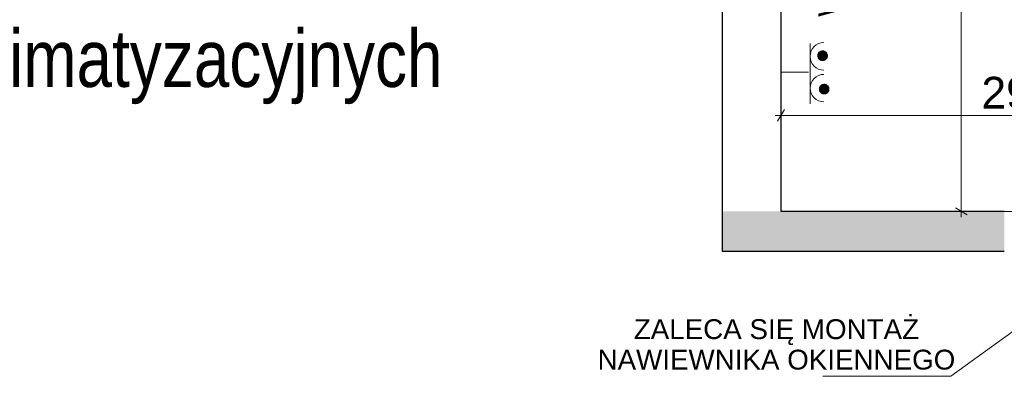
# Model space of a CAD drawing. Header units: centimetres. Extents: x -25572 to 23555, y -2435 to 15405.
# Tile 69 of 134: x 7686 to 8306, y 4294 to 4519. Entities that reach past the tile are written whole.
import ezdxf

# ---------------------------------------------------------------- set-up
doc = ezdxf.new("R2010")
doc.units = ezdxf.units.CM
doc.header["$MEASUREMENT"] = 0
for name, color, linetype, lineweight in [('820-G Rysunki Obrazki_Nr_pióra__1', 7, 'Continuous', 13), ('820-G Rysunki Obrazki_Nr_pióra__4', 7, 'Continuous', 13), ('820-G Rysunki Obrazki_Nr_pióra__7', 7, 'Continuous', 13), ('Nowe_210-A Pomieszczenia_Nr_pióra__41', 7, 'Continuous', 15), ('Nowe_220-A Ściany_Nr_pióra__19', 255, 'Continuous', 0), ('Nowe_220-A Ściany_Nr_pióra__20', 1, 'Continuous', 13), ('Nowe_220-A Ściany_Nr_pióra__27', 7, 'Continuous', 25), ('Nowe_220-A Ściany_Nr_pióra__60', 230, 'Continuous', 13), ('Nowe_220-A Ściany_Nr_pióra__7', 7, 'Continuous', 13), ('Nowe_299-A Wymiary Opisy_Nr_pióra__161', 7, 'Continuous', 5), ('Nowe_299-A Wymiary Opisy_Nr_pióra__41', 7, 'Continuous', 15)]:
    doc.layers.add(name, color=color, linetype=linetype, lineweight=lineweight)
doc.layers.add('Nowe_299-A Wymiary Opisy', color=7, linetype='Continuous')
doc.styles.add('STYL_AUTOMATYCZNY_11', font='arial.ttf')
doc.styles.add('STYL_AUTOMATYCZNY_4', font='arial.ttf', dxfattribs={"width": 0.8})
doc.styles.add('STYL_AUTOMATYCZNY_6', font='arial.ttf')
doc.dimstyles.new('STYL_AUTOMATYCZNY__1', dxfattribs={"dimtxt": 20, "dimasz": 5.7, "dimexe": 0.18, "dimexo": 0.0625, "dimgap": 0, "dimtad": 1, "dimtih": 1, "dimtoh": 1, "dimdec": 0, "dimzin": 0, "dimdsep": 46, "dimtxsty": 'STYL_AUTOMATYCZNY_11', "dimblk": 'ARROWHEAD_2', "dimblk1": 'ARROWHEAD_2', "dimblk2": 'ARROWHEAD_2', "dimcen": 0.09, "dimse1": 1, "dimse2": 1, "dimclrd": 7, "dimclre": 7, "dimclrt": 7, "dimadec": 1, "dimazin": 0, "dimtfac": 1, "dimtdec": 4, "dimtmove": 0, "dimatfit": 3, "dimfxl": 0, "dimtolj": 1, "dimtzin": 0, "dimarcsym": 0})
doc.dimstyles.new('STYL_AUTOMATYCZNY__2', dxfattribs={"dimtxt": 20, "dimasz": 5.7, "dimexe": 0.18, "dimexo": 0.0625, "dimgap": 0, "dimtad": 1, "dimdec": 0, "dimzin": 0, "dimdsep": 46, "dimtxsty": 'STYL_AUTOMATYCZNY_11', "dimblk": 'ARROWHEAD_2', "dimblk1": 'ARROWHEAD_2', "dimblk2": 'ARROWHEAD_2', "dimcen": 0.09, "dimse1": 1, "dimse2": 1, "dimclrd": 7, "dimclre": 7, "dimclrt": 7, "dimadec": 1, "dimazin": 0, "dimtfac": 1, "dimtdec": 4, "dimtmove": 0, "dimatfit": 3, "dimfxl": 0, "dimtolj": 1, "dimtzin": 0, "dimarcsym": 0})

# ---------------------------------------------------------------- blocks, each defined once
blk = doc.blocks.new('*D52')
at = {"layer": 'Nowe_299-A Wymiary Opisy_Nr_pióra__161', "color": 7, "linetype": 'Continuous', "lineweight": 5}
for p, q in [((8167.54, 4462.36), (8163.21, 4454.86)), ((8165.38, 4452.99), (8165.38, 4464.24)), ((8465.54, 4462.36), (8461.21, 4454.86)), ((8463.38, 4452.99), (8463.38, 4464.24)), ((8161.71, 4458.61), (8165.38, 4458.61)), ((8165.38, 4458.61), (8463.38, 4458.61))]:
    blk.add_line(p, q, dxfattribs=at)
at = {"layer": 'Nowe_299-A Wymiary Opisy_Nr_pióra__41', "color": 7, "lineweight": 15, "insert": (8291.49, 4462.61), "char_height": 20, "attachment_point": 7, "style": 'STYL_AUTOMATYCZNY_11'}
blk.add_mtext('\\A1;{\\pql;\\fArial|b0|i0|c238|p0;\\W1.000000;298}', dxfattribs=at)
blk = doc.blocks.new('ARROWHEAD_2')
at = {"color": 0, "linetype": 'Continuous', "lineweight": 0}
for p, q in [((0, 0), (-1, 0)), ((-0.38, -0.66), (0.38, 0.66))]:
    blk.add_line(p, q, dxfattribs=at)
blk = doc.blocks.new('*D55')
at = {"layer": 'Nowe_299-A Wymiary Opisy_Nr_pióra__161', "color": 7, "linetype": 'Continuous', "lineweight": 5}
for p, q in [((8284.46, 4851.14), (8273.21, 4851.14)), ((8282.58, 4848.97), (8275.08, 4853.3)), ((8278.83, 4851.14), (8278.83, 4854.81)), ((8278.83, 4398.14), (8278.83, 4851.14)), ((8275.08, 4400.3), (8282.58, 4395.97)), ((8284.46, 4398.14), (8273.21, 4398.14)), ((8278.83, 4394.47), (8278.83, 4398.14))]:
    blk.add_line(p, q, dxfattribs=at)
at = {"layer": 'Nowe_299-A Wymiary Opisy_Nr_pióra__41', "color": 7, "lineweight": 15, "insert": (8274.83, 4601.76), "char_height": 20, "attachment_point": 7, "rotation": 90, "style": 'STYL_AUTOMATYCZNY_11'}
blk.add_mtext('\\A1;{\\pql;\\fArial|b0|i0|c238|p0;\\W1.000000;453}', dxfattribs=at)
blk = doc.blocks.new('*D61')
at = {"layer": 'Nowe_299-A Wymiary Opisy_Nr_pióra__161', "color": 7, "linetype": 'Continuous', "lineweight": 5}
for p, q in [((8360.41, 4526.14), (8349.16, 4526.14)), ((8351.03, 4528.3), (8358.53, 4523.97)), ((8354.78, 4398.14), (8354.78, 4526.14)), ((8351.03, 4400.3), (8358.53, 4395.97)), ((8360.41, 4398.14), (8349.16, 4398.14)), ((8354.78, 4394.47), (8354.78, 4398.14))]:
    blk.add_line(p, q, dxfattribs=at)
at = {"layer": 'Nowe_299-A Wymiary Opisy_Nr_pióra__41', "color": 7, "lineweight": 15, "insert": (8350.78, 4439.26), "char_height": 20, "attachment_point": 7, "rotation": 90, "style": 'STYL_AUTOMATYCZNY_11'}
blk.add_mtext('\\A1;{\\pql;\\fArial|b0|i0|c238|p0;\\W1.000000;128}', dxfattribs=at)

msp = doc.modelspace()

# ---------------------------------------------------------------- hatches: boundary and pattern name
at = {"layer": '820-G Rysunki Obrazki_Nr_pióra__1', "linetype": 'Continuous', "lineweight": 13}
for points in [[(8188.89, 4494.65), (8188.89, 4497.68), (8188.77, 4497.45)], [(8189.04, 4494.43), (8189.04, 4497.91), (8188.89, 4497.68)], [(8188.89, 4494.65), (8189.04, 4494.43), (8188.89, 4497.68)], [(8189.2, 4494.22), (8189.2, 4498.12), (8189.04, 4497.91)], [(8189.04, 4494.43), (8189.2, 4494.22), (8189.04, 4497.91)], [(8189.38, 4494.03), (8189.38, 4498.31), (8189.2, 4498.12)], [(8189.2, 4494.22), (8189.38, 4494.03), (8189.2, 4498.12)], [(8189.57, 4493.85), (8189.57, 4498.49), (8189.38, 4498.31)], [(8189.38, 4494.03), (8189.57, 4493.85), (8189.38, 4498.31)], [(8189.78, 4493.69), (8189.78, 4498.65), (8189.57, 4498.49)], [(8189.57, 4493.85), (8189.78, 4493.69), (8189.57, 4498.49)], [(8190, 4493.55), (8190, 4498.79), (8189.78, 4498.65)], [(8189.78, 4493.69), (8190, 4493.55), (8189.78, 4498.65)], [(8190.24, 4493.42), (8190.24, 4498.92), (8190, 4498.79)], [(8190, 4493.55), (8190.24, 4493.42), (8190, 4498.79)], [(8190.48, 4493.32), (8190.48, 4499.02), (8190.24, 4498.92)], [(8190.24, 4493.42), (8190.48, 4493.32), (8190.24, 4498.92)], [(8190.73, 4493.24), (8190.73, 4499.1), (8190.48, 4499.02)], [(8190.48, 4493.32), (8190.73, 4493.24), (8190.48, 4499.02)], [(8190.99, 4493.19), (8190.99, 4499.15), (8190.73, 4499.1)], [(8190.73, 4493.24), (8190.99, 4493.19), (8190.73, 4499.1)], [(8191.25, 4493.15), (8191.25, 4499.19), (8190.99, 4499.15)], [(8190.99, 4493.19), (8191.25, 4493.15), (8190.99, 4499.15)], [(8191.52, 4493.14), (8191.52, 4499.2), (8191.25, 4499.19)], [(8191.25, 4493.15), (8191.52, 4493.14), (8191.25, 4499.19)], [(8191.52, 4493.14), (8191.78, 4493.15), (8191.52, 4499.2)], [(8191.78, 4493.15), (8191.78, 4499.19), (8191.52, 4499.2)], [(8191.78, 4493.15), (8192.04, 4493.19), (8191.78, 4499.19)], [(8192.04, 4493.19), (8192.04, 4499.15), (8191.78, 4499.19)], [(8192.04, 4493.19), (8192.3, 4493.24), (8192.04, 4499.15)], [(8192.3, 4493.24), (8192.3, 4499.1), (8192.04, 4499.15)], [(8192.3, 4493.24), (8192.55, 4493.32), (8192.3, 4499.1)], [(8192.55, 4493.32), (8192.55, 4499.02), (8192.3, 4499.1)], [(8192.55, 4493.32), (8192.8, 4493.42), (8192.55, 4499.02)], [(8192.8, 4493.42), (8192.8, 4498.92), (8192.55, 4499.02)], [(8192.8, 4493.42), (8193.03, 4493.55), (8192.8, 4498.92)], [(8193.03, 4493.55), (8193.03, 4498.79), (8192.8, 4498.92)], [(8193.03, 4493.55), (8193.26, 4493.69), (8193.03, 4498.79)], [(8193.26, 4493.69), (8193.26, 4498.65), (8193.03, 4498.79)], [(8193.26, 4493.69), (8193.47, 4493.85), (8193.26, 4498.65)], [(8193.47, 4493.85), (8193.47, 4498.49), (8193.26, 4498.65)], [(8193.47, 4493.85), (8193.66, 4494.03), (8193.47, 4498.49)], [(8193.66, 4494.03), (8193.66, 4498.31), (8193.47, 4498.49)], [(8193.66, 4494.03), (8193.84, 4494.22), (8193.66, 4498.31)], [(8193.84, 4494.22), (8193.84, 4498.12), (8193.66, 4498.31)], [(8193.84, 4494.22), (8194, 4494.43), (8193.84, 4498.12)], [(8194, 4494.43), (8194, 4497.91), (8193.84, 4498.12)], [(8194, 4494.43), (8194.14, 4494.65), (8194, 4497.91)], [(8194.14, 4494.65), (8194.14, 4497.68), (8194, 4497.91)], [(8194.14, 4494.65), (8194.26, 4494.89), (8194.14, 4497.68)], [(8194.26, 4494.89), (8194.26, 4497.45), (8194.14, 4497.68)], [(8188.53, 4495.64), (8188.53, 4496.7), (8188.5, 4496.43)], [(8188.5, 4495.91), (8188.53, 4495.64), (8188.5, 4496.43)], [(8188.59, 4495.39), (8188.59, 4496.95), (8188.53, 4496.7)], [(8188.53, 4495.64), (8188.59, 4495.39), (8188.53, 4496.7)], [(8188.67, 4495.13), (8188.67, 4497.21), (8188.59, 4496.95)], [(8188.59, 4495.39), (8188.67, 4495.13), (8188.59, 4496.95)], [(8188.77, 4494.89), (8188.77, 4497.45), (8188.67, 4497.21)], [(8188.67, 4495.13), (8188.77, 4494.89), (8188.67, 4497.21)], [(8188.77, 4494.89), (8188.89, 4494.65), (8188.77, 4497.45)], [(8194.26, 4494.89), (8194.37, 4495.13), (8194.26, 4497.45)], [(8194.37, 4495.13), (8194.37, 4497.21), (8194.26, 4497.45)], [(8194.37, 4495.13), (8194.45, 4495.39), (8194.37, 4497.21)], [(8194.45, 4495.39), (8194.45, 4496.95), (8194.37, 4497.21)], [(8194.45, 4495.39), (8194.5, 4495.64), (8194.45, 4496.95)], [(8194.5, 4495.64), (8194.5, 4496.7), (8194.45, 4496.95)], [(8194.5, 4495.64), (8194.54, 4495.91), (8194.5, 4496.7)], [(8194.54, 4495.91), (8194.54, 4496.43), (8194.5, 4496.7)], [(8189.53, 4474.64), (8189.53, 4475.7), (8189.5, 4475.43)], [(8189.5, 4474.91), (8189.53, 4474.64), (8189.5, 4475.43)], [(8189.59, 4474.39), (8189.59, 4475.95), (8189.53, 4475.7)], [(8189.53, 4474.64), (8189.59, 4474.39), (8189.53, 4475.7)], [(8189.67, 4474.13), (8189.67, 4476.21), (8189.59, 4475.95)], [(8189.59, 4474.39), (8189.67, 4474.13), (8189.59, 4475.95)], [(8189.77, 4473.89), (8189.77, 4476.45), (8189.67, 4476.21)], [(8189.67, 4474.13), (8189.77, 4473.89), (8189.67, 4476.21)], [(8189.89, 4473.65), (8189.89, 4476.68), (8189.77, 4476.45)], [(8189.77, 4473.89), (8189.89, 4473.65), (8189.77, 4476.45)], [(8190.04, 4473.43), (8190.04, 4476.91), (8189.89, 4476.68)], [(8189.89, 4473.65), (8190.04, 4473.43), (8189.89, 4476.68)], [(8190.2, 4473.22), (8190.2, 4477.12), (8190.04, 4476.91)], [(8190.04, 4473.43), (8190.2, 4473.22), (8190.04, 4476.91)], [(8190.38, 4473.03), (8190.38, 4477.31), (8190.2, 4477.12)], [(8190.2, 4473.22), (8190.38, 4473.03), (8190.2, 4477.12)], [(8190.57, 4472.85), (8190.57, 4477.49), (8190.38, 4477.31)], [(8190.38, 4473.03), (8190.57, 4472.85), (8190.38, 4477.31)], [(8190.78, 4472.69), (8190.78, 4477.65), (8190.57, 4477.49)], [(8190.57, 4472.85), (8190.78, 4472.69), (8190.57, 4477.49)], [(8191, 4472.55), (8191, 4477.79), (8190.78, 4477.65)], [(8190.78, 4472.69), (8191, 4472.55), (8190.78, 4477.65)], [(8191.24, 4472.42), (8191.24, 4477.92), (8191, 4477.79)], [(8191, 4472.55), (8191.24, 4472.42), (8191, 4477.79)], [(8191.48, 4472.32), (8191.48, 4478.02), (8191.24, 4477.92)], [(8191.24, 4472.42), (8191.48, 4472.32), (8191.24, 4477.92)], [(8191.73, 4472.24), (8191.73, 4478.1), (8191.48, 4478.02)], [(8191.48, 4472.32), (8191.73, 4472.24), (8191.48, 4478.02)], [(8191.99, 4472.19), (8191.99, 4478.15), (8191.73, 4478.1)], [(8191.73, 4472.24), (8191.99, 4472.19), (8191.73, 4478.1)], [(8192.25, 4472.15), (8192.25, 4478.19), (8191.99, 4478.15)], [(8191.99, 4472.19), (8192.25, 4472.15), (8191.99, 4478.15)], [(8192.52, 4472.14), (8192.52, 4478.2), (8192.25, 4478.19)], [(8192.25, 4472.15), (8192.52, 4472.14), (8192.25, 4478.19)], [(8192.52, 4472.14), (8192.78, 4472.15), (8192.52, 4478.2)], [(8192.78, 4472.15), (8192.78, 4478.19), (8192.52, 4478.2)], [(8192.78, 4472.15), (8193.04, 4472.19), (8192.78, 4478.19)], [(8193.04, 4472.19), (8193.04, 4478.15), (8192.78, 4478.19)], [(8193.04, 4472.19), (8193.3, 4472.24), (8193.04, 4478.15)], [(8193.3, 4472.24), (8193.3, 4478.1), (8193.04, 4478.15)], [(8193.3, 4472.24), (8193.55, 4472.32), (8193.3, 4478.1)], [(8193.55, 4472.32), (8193.55, 4478.02), (8193.3, 4478.1)], [(8193.55, 4472.32), (8193.8, 4472.42), (8193.55, 4478.02)], [(8193.8, 4472.42), (8193.8, 4477.92), (8193.55, 4478.02)], [(8193.8, 4472.42), (8194.03, 4472.55), (8193.8, 4477.92)], [(8194.03, 4472.55), (8194.03, 4477.79), (8193.8, 4477.92)], [(8194.03, 4472.55), (8194.26, 4472.69), (8194.03, 4477.79)], [(8194.26, 4472.69), (8194.26, 4477.65), (8194.03, 4477.79)], [(8194.26, 4472.69), (8194.47, 4472.85), (8194.26, 4477.65)], [(8194.47, 4472.85), (8194.47, 4477.49), (8194.26, 4477.65)], [(8194.47, 4472.85), (8194.66, 4473.03), (8194.47, 4477.49)], [(8194.66, 4473.03), (8194.66, 4477.31), (8194.47, 4477.49)], [(8194.66, 4473.03), (8194.84, 4473.22), (8194.66, 4477.31)], [(8194.84, 4473.22), (8194.84, 4477.12), (8194.66, 4477.31)], [(8194.84, 4473.22), (8195, 4473.43), (8194.84, 4477.12)], [(8195, 4473.43), (8195, 4476.91), (8194.84, 4477.12)], [(8195, 4473.43), (8195.14, 4473.65), (8195, 4476.91)], [(8195.14, 4473.65), (8195.14, 4476.68), (8195, 4476.91)], [(8195.14, 4473.65), (8195.26, 4473.89), (8195.14, 4476.68)], [(8195.26, 4473.89), (8195.26, 4476.45), (8195.14, 4476.68)], [(8195.26, 4473.89), (8195.37, 4474.13), (8195.26, 4476.45)], [(8195.37, 4474.13), (8195.37, 4476.21), (8195.26, 4476.45)], [(8195.37, 4474.13), (8195.45, 4474.39), (8195.37, 4476.21)], [(8195.45, 4474.39), (8195.45, 4475.95), (8195.37, 4476.21)], [(8195.45, 4474.39), (8195.5, 4474.64), (8195.45, 4475.95)], [(8195.5, 4474.64), (8195.5, 4475.7), (8195.45, 4475.95)], [(8195.5, 4474.64), (8195.54, 4474.91), (8195.5, 4475.7)], [(8195.54, 4474.91), (8195.54, 4475.43), (8195.5, 4475.7)]]:
    msp.add_hatch(color=7, dxfattribs=at).paths.add_polyline_path(points)
at = {"layer": 'Nowe_220-A Ściany_Nr_pióra__19', "linetype": 'Continuous', "lineweight": 0}
for points in [[(8165.38, 4398.14), (8128.38, 4373.14), (8165.38, 4373.14)], [(8165.38, 4398.14), (8128.38, 4398.14), (8128.38, 4373.14)], [(8165.38, 4398.14), (8165.38, 4373.14), (8305.88, 4373.14), (8305.88, 4398.14)]]:
    msp.add_hatch(color=255, dxfattribs=at).paths.add_polyline_path(points)

# ---------------------------------------------------------------- linework, layer by layer
at = {"layer": '820-G Rysunki Obrazki_Nr_pióra__4', "color": 7, "linetype": 'Continuous', "lineweight": 13}
for p, q in [((8183.68, 4503.88), (8183.68, 4465.88)), ((8188.89, 4497.68), (8188.77, 4497.45)), ((8189.04, 4497.91), (8188.89, 4497.68)), ((8188.89, 4494.65), (8188.89, 4497.68)), ((8189.04, 4494.43), (8188.89, 4497.68)), ((8188.89, 4497.68), (8188.89, 4494.65)), ((8188.89, 4497.68), (8189.04, 4494.43)), ((8189.2, 4498.12), (8189.04, 4497.91)), ((8189.04, 4494.43), (8189.04, 4497.91)), ((8189.2, 4494.22), (8189.04, 4497.91)), ((8189.04, 4497.91), (8189.04, 4494.43)), ((8189.04, 4497.91), (8189.2, 4494.22)), ((8189.38, 4498.31), (8189.2, 4498.12)), ((8189.2, 4494.22), (8189.2, 4498.12)), ((8189.38, 4494.03), (8189.2, 4498.12)), ((8189.2, 4498.12), (8189.2, 4494.22)), ((8189.2, 4498.12), (8189.38, 4494.03)), ((8189.57, 4498.49), (8189.38, 4498.31)), ((8189.38, 4494.03), (8189.38, 4498.31)), ((8189.57, 4493.85), (8189.38, 4498.31)), ((8189.38, 4498.31), (8189.38, 4494.03)), ((8189.38, 4498.31), (8189.57, 4493.85)), ((8189.78, 4498.65), (8189.57, 4498.49)), ((8189.57, 4493.85), (8189.57, 4498.49)), ((8189.78, 4493.69), (8189.57, 4498.49)), ((8189.57, 4498.49), (8189.57, 4493.85)), ((8189.57, 4498.49), (8189.78, 4493.69)), ((8190, 4498.79), (8189.78, 4498.65)), ((8189.78, 4493.69), (8189.78, 4498.65)), ((8190, 4493.55), (8189.78, 4498.65)), ((8189.78, 4498.65), (8189.78, 4493.69)), ((8189.78, 4498.65), (8190, 4493.55)), ((8190.24, 4498.92), (8190, 4498.79)), ((8190, 4493.55), (8190, 4498.79)), ((8190.24, 4493.42), (8190, 4498.79)), ((8190, 4498.79), (8190, 4493.55)), ((8190, 4498.79), (8190.24, 4493.42)), ((8190.24, 4493.42), (8190.24, 4498.92)), ((8190.48, 4493.32), (8190.24, 4498.92)), ((8190.24, 4498.92), (8190.24, 4493.42)), ((8190.24, 4498.92), (8190.48, 4493.32)), ((8190.48, 4493.32), (8190.48, 4499.02)), ((8190.73, 4493.24), (8190.48, 4499.02)), ((8190.48, 4499.02), (8190.48, 4493.32)), ((8190.48, 4499.02), (8190.73, 4493.24)), ((8190.73, 4493.24), (8190.73, 4499.1)), ((8190.99, 4493.19), (8190.73, 4499.1)), ((8190.73, 4499.1), (8190.73, 4493.24)), ((8190.73, 4499.1), (8190.99, 4493.19)), ((8190.99, 4493.19), (8190.99, 4499.15)), ((8191.25, 4493.15), (8190.99, 4499.15)), ((8190.99, 4499.15), (8190.99, 4493.19)), ((8190.99, 4499.15), (8191.25, 4493.15)), ((8191.25, 4493.15), (8191.25, 4499.19)), ((8191.52, 4493.14), (8191.25, 4499.19)), ((8191.25, 4499.19), (8191.25, 4493.15)), ((8191.25, 4499.19), (8191.52, 4493.14)), ((8191.52, 4493.14), (8191.52, 4499.2)), ((8191.78, 4493.15), (8191.52, 4499.2)), ((8191.52, 4499.2), (8191.52, 4493.14)), ((8191.52, 4499.2), (8191.78, 4493.15)), ((8191.78, 4493.15), (8191.78, 4499.19)), ((8192.04, 4493.19), (8191.78, 4499.19)), ((8191.78, 4499.19), (8191.78, 4493.15)), ((8191.78, 4499.19), (8192.04, 4493.19)), ((8192.04, 4493.19), (8192.04, 4499.15)), ((8192.3, 4493.24), (8192.04, 4499.15)), ((8192.04, 4499.15), (8192.04, 4493.19)), ((8192.04, 4499.15), (8192.3, 4493.24)), ((8192.3, 4493.24), (8192.3, 4499.1)), ((8192.55, 4493.32), (8192.3, 4499.1)), ((8192.3, 4499.1), (8192.3, 4493.24)), ((8192.3, 4499.1), (8192.55, 4493.32)), ((8192.55, 4493.32), (8192.55, 4499.02)), ((8192.8, 4493.42), (8192.55, 4499.02)), ((8192.55, 4499.02), (8192.55, 4493.32)), ((8192.55, 4499.02), (8192.8, 4493.42)), ((8192.8, 4493.42), (8192.8, 4498.92)), ((8193.03, 4493.55), (8192.8, 4498.92)), ((8192.8, 4498.92), (8192.8, 4493.42)), ((8193.03, 4498.79), (8192.8, 4498.92)), ((8192.8, 4498.92), (8193.03, 4493.55)), ((8193.03, 4493.55), (8193.03, 4498.79)), ((8193.26, 4493.69), (8193.03, 4498.79)), ((8193.03, 4498.79), (8193.03, 4493.55)), ((8193.26, 4498.65), (8193.03, 4498.79)), ((8193.03, 4498.79), (8193.26, 4493.69)), ((8193.26, 4493.69), (8193.26, 4498.65)), ((8193.47, 4493.85), (8193.26, 4498.65)), ((8193.26, 4498.65), (8193.26, 4493.69)), ((8193.47, 4498.49), (8193.26, 4498.65)), ((8193.26, 4498.65), (8193.47, 4493.85)), ((8193.47, 4493.85), (8193.47, 4498.49)), ((8193.66, 4494.03), (8193.47, 4498.49)), ((8193.47, 4498.49), (8193.47, 4493.85)), ((8193.66, 4498.31), (8193.47, 4498.49)), ((8193.47, 4498.49), (8193.66, 4494.03)), ((8193.66, 4494.03), (8193.66, 4498.31)), ((8193.84, 4494.22), (8193.66, 4498.31)), ((8193.66, 4498.31), (8193.66, 4494.03)), ((8193.84, 4498.12), (8193.66, 4498.31)), ((8193.66, 4498.31), (8193.84, 4494.22)), ((8193.84, 4494.22), (8193.84, 4498.12)), ((8194, 4494.43), (8193.84, 4498.12)), ((8193.84, 4498.12), (8193.84, 4494.22)), ((8194, 4497.91), (8193.84, 4498.12)), ((8193.84, 4498.12), (8194, 4494.43)), ((8194, 4494.43), (8194, 4497.91)), ((8194.14, 4494.65), (8194, 4497.91)), ((8194, 4497.91), (8194, 4494.43)), ((8194.14, 4497.68), (8194, 4497.91)), ((8194, 4497.91), (8194.14, 4494.65)), ((8194.14, 4494.65), (8194.14, 4497.68)), ((8194.26, 4494.89), (8194.14, 4497.68)), ((8194.14, 4497.68), (8194.14, 4494.65)), ((8194.26, 4497.45), (8194.14, 4497.68)), ((8194.14, 4497.68), (8194.26, 4494.89)), ((8188.5, 4496.43), (8188.49, 4496.17)), ((8188.49, 4496.17), (8188.5, 4495.91)), ((8188.53, 4496.7), (8188.5, 4496.43)), ((8188.5, 4495.91), (8188.5, 4496.43)), ((8188.53, 4495.64), (8188.5, 4496.43)), ((8188.5, 4496.43), (8188.5, 4495.91)), ((8188.5, 4496.43), (8188.53, 4495.64)), ((8188.5, 4495.91), (8188.53, 4495.64)), ((8188.59, 4496.95), (8188.53, 4496.7)), ((8188.53, 4495.64), (8188.53, 4496.7)), ((8188.59, 4495.39), (8188.53, 4496.7)), ((8188.53, 4496.7), (8188.53, 4495.64)), ((8188.53, 4496.7), (8188.59, 4495.39)), ((8188.53, 4495.64), (8188.59, 4495.39)), ((8188.67, 4497.21), (8188.59, 4496.95)), ((8188.59, 4495.39), (8188.59, 4496.95)), ((8188.67, 4495.13), (8188.59, 4496.95)), ((8188.59, 4496.95), (8188.59, 4495.39)), ((8188.59, 4496.95), (8188.67, 4495.13)), ((8188.59, 4495.39), (8188.67, 4495.13)), ((8188.77, 4497.45), (8188.67, 4497.21)), ((8188.67, 4495.13), (8188.67, 4497.21)), ((8188.77, 4494.89), (8188.67, 4497.21)), ((8188.67, 4497.21), (8188.67, 4495.13)), ((8188.67, 4497.21), (8188.77, 4494.89)), ((8188.67, 4495.13), (8188.77, 4494.89)), ((8188.77, 4494.89), (8188.77, 4497.45)), ((8188.89, 4494.65), (8188.77, 4497.45)), ((8188.77, 4497.45), (8188.77, 4494.89)), ((8188.77, 4497.45), (8188.89, 4494.65)), ((8188.77, 4494.89), (8188.89, 4494.65)), ((8188.89, 4494.65), (8189.04, 4494.43)), ((8189.04, 4494.43), (8189.2, 4494.22)), ((8189.2, 4494.22), (8189.38, 4494.03)), ((8189.38, 4494.03), (8189.57, 4493.85)), ((8189.57, 4493.85), (8189.78, 4493.69)), ((8189.78, 4493.69), (8190, 4493.55)), ((8190, 4493.55), (8190.24, 4493.42)), ((8190.24, 4493.42), (8190.48, 4493.32)), ((8190.48, 4493.32), (8190.73, 4493.24)), ((8190.73, 4493.24), (8190.99, 4493.19)), ((8190.99, 4493.19), (8191.25, 4493.15)), ((8191.25, 4493.15), (8191.52, 4493.14)), ((8191.52, 4493.14), (8191.78, 4493.15)), ((8191.78, 4493.15), (8192.04, 4493.19)), ((8192.04, 4493.19), (8192.3, 4493.24)), ((8192.3, 4493.24), (8192.55, 4493.32)), ((8192.55, 4493.32), (8192.8, 4493.42)), ((8192.8, 4493.42), (8193.03, 4493.55)), ((8193.03, 4493.55), (8193.26, 4493.69)), ((8193.26, 4493.69), (8193.47, 4493.85)), ((8193.47, 4493.85), (8193.66, 4494.03)), ((8193.66, 4494.03), (8193.84, 4494.22)), ((8193.84, 4494.22), (8194, 4494.43)), ((8194, 4494.43), (8194.14, 4494.65)), ((8194.14, 4494.65), (8194.26, 4494.89)), ((8194.26, 4494.89), (8194.26, 4497.45)), ((8194.37, 4495.13), (8194.26, 4497.45)), ((8194.26, 4497.45), (8194.26, 4494.89)), ((8194.37, 4497.21), (8194.26, 4497.45)), ((8194.26, 4497.45), (8194.37, 4495.13)), ((8194.26, 4494.89), (8194.37, 4495.13)), ((8194.37, 4495.13), (8194.37, 4497.21)), ((8194.45, 4495.39), (8194.37, 4497.21)), ((8194.37, 4497.21), (8194.37, 4495.13)), ((8194.45, 4496.95), (8194.37, 4497.21)), ((8194.37, 4497.21), (8194.45, 4495.39)), ((8194.37, 4495.13), (8194.45, 4495.39)), ((8194.45, 4495.39), (8194.45, 4496.95)), ((8194.5, 4495.64), (8194.45, 4496.95)), ((8194.45, 4496.95), (8194.45, 4495.39)), ((8194.5, 4496.7), (8194.45, 4496.95)), ((8194.45, 4496.95), (8194.5, 4495.64)), ((8194.45, 4495.39), (8194.5, 4495.64)), ((8194.5, 4495.64), (8194.5, 4496.7)), ((8194.54, 4495.91), (8194.5, 4496.7)), ((8194.5, 4496.7), (8194.5, 4495.64)), ((8194.54, 4496.43), (8194.5, 4496.7)), ((8194.5, 4496.7), (8194.54, 4495.91)), ((8194.5, 4495.64), (8194.54, 4495.91)), ((8194.54, 4495.91), (8194.54, 4496.43)), ((8194.55, 4496.17), (8194.54, 4496.43)), ((8194.54, 4496.43), (8194.54, 4495.91)), ((8194.54, 4495.91), (8194.55, 4496.17)), ((8182.69, 4485.79), (8165.38, 4485.79)), ((8189.5, 4475.43), (8189.49, 4475.17)), ((8189.49, 4475.17), (8189.5, 4474.91)), ((8189.53, 4475.7), (8189.5, 4475.43)), ((8189.5, 4474.91), (8189.5, 4475.43)), ((8189.53, 4474.64), (8189.5, 4475.43)), ((8189.5, 4475.43), (8189.5, 4474.91)), ((8189.5, 4475.43), (8189.53, 4474.64)), ((8189.5, 4474.91), (8189.53, 4474.64)), ((8189.59, 4475.95), (8189.53, 4475.7)), ((8189.53, 4474.64), (8189.53, 4475.7)), ((8189.59, 4474.39), (8189.53, 4475.7)), ((8189.53, 4475.7), (8189.53, 4474.64)), ((8189.53, 4475.7), (8189.59, 4474.39)), ((8189.53, 4474.64), (8189.59, 4474.39)), ((8189.67, 4476.21), (8189.59, 4475.95)), ((8189.59, 4474.39), (8189.59, 4475.95)), ((8189.67, 4474.13), (8189.59, 4475.95)), ((8189.59, 4475.95), (8189.59, 4474.39)), ((8189.59, 4475.95), (8189.67, 4474.13)), ((8189.59, 4474.39), (8189.67, 4474.13)), ((8189.77, 4476.45), (8189.67, 4476.21)), ((8189.67, 4474.13), (8189.67, 4476.21)), ((8189.77, 4473.89), (8189.67, 4476.21)), ((8189.67, 4476.21), (8189.67, 4474.13)), ((8189.67, 4476.21), (8189.77, 4473.89)), ((8189.67, 4474.13), (8189.77, 4473.89)), ((8189.89, 4476.68), (8189.77, 4476.45)), ((8189.77, 4473.89), (8189.77, 4476.45)), ((8189.89, 4473.65), (8189.77, 4476.45)), ((8189.77, 4476.45), (8189.77, 4473.89)), ((8189.77, 4476.45), (8189.89, 4473.65)), ((8189.77, 4473.89), (8189.89, 4473.65)), ((8190.04, 4476.91), (8189.89, 4476.68)), ((8189.89, 4473.65), (8189.89, 4476.68)), ((8190.04, 4473.43), (8189.89, 4476.68)), ((8189.89, 4476.68), (8189.89, 4473.65)), ((8189.89, 4476.68), (8190.04, 4473.43)), ((8189.89, 4473.65), (8190.04, 4473.43)), ((8190.2, 4477.12), (8190.04, 4476.91)), ((8190.04, 4473.43), (8190.04, 4476.91)), ((8190.2, 4473.22), (8190.04, 4476.91)), ((8190.04, 4476.91), (8190.04, 4473.43)), ((8190.04, 4476.91), (8190.2, 4473.22)), ((8190.04, 4473.43), (8190.2, 4473.22)), ((8190.38, 4477.31), (8190.2, 4477.12)), ((8190.2, 4473.22), (8190.2, 4477.12)), ((8190.38, 4473.03), (8190.2, 4477.12)), ((8190.2, 4477.12), (8190.2, 4473.22)), ((8190.2, 4477.12), (8190.38, 4473.03)), ((8190.2, 4473.22), (8190.38, 4473.03)), ((8190.57, 4477.49), (8190.38, 4477.31)), ((8190.38, 4473.03), (8190.38, 4477.31)), ((8190.57, 4472.85), (8190.38, 4477.31)), ((8190.38, 4477.31), (8190.38, 4473.03)), ((8190.38, 4477.31), (8190.57, 4472.85)), ((8190.38, 4473.03), (8190.57, 4472.85)), ((8190.78, 4477.65), (8190.57, 4477.49)), ((8190.57, 4472.85), (8190.57, 4477.49)), ((8190.78, 4472.69), (8190.57, 4477.49)), ((8190.57, 4477.49), (8190.57, 4472.85)), ((8190.57, 4477.49), (8190.78, 4472.69)), ((8190.57, 4472.85), (8190.78, 4472.69)), ((8191, 4477.79), (8190.78, 4477.65)), ((8190.78, 4472.69), (8190.78, 4477.65)), ((8191, 4472.55), (8190.78, 4477.65)), ((8190.78, 4477.65), (8190.78, 4472.69)), ((8190.78, 4477.65), (8191, 4472.55)), ((8191.24, 4477.92), (8191, 4477.79)), ((8191, 4472.55), (8191, 4477.79)), ((8191.24, 4472.42), (8191, 4477.79)), ((8191, 4477.79), (8191, 4472.55)), ((8191, 4477.79), (8191.24, 4472.42)), ((8191.48, 4478.02), (8191.24, 4477.92)), ((8191.24, 4472.42), (8191.24, 4477.92)), ((8191.48, 4472.32), (8191.24, 4477.92)), ((8191.24, 4477.92), (8191.24, 4472.42)), ((8191.24, 4477.92), (8191.48, 4472.32)), ((8191.73, 4478.1), (8191.48, 4478.02)), ((8191.48, 4472.32), (8191.48, 4478.02)), ((8191.73, 4472.24), (8191.48, 4478.02)), ((8191.48, 4478.02), (8191.48, 4472.32)), ((8191.48, 4478.02), (8191.73, 4472.24)), ((8191.99, 4478.15), (8191.73, 4478.1)), ((8191.73, 4472.24), (8191.73, 4478.1)), ((8191.99, 4472.19), (8191.73, 4478.1)), ((8191.73, 4478.1), (8191.73, 4472.24)), ((8191.73, 4478.1), (8191.99, 4472.19)), ((8192.25, 4478.19), (8191.99, 4478.15)), ((8191.99, 4472.19), (8191.99, 4478.15)), ((8192.25, 4472.15), (8191.99, 4478.15)), ((8191.99, 4478.15), (8191.99, 4472.19)), ((8191.99, 4478.15), (8192.25, 4472.15)), ((8192.52, 4478.2), (8192.25, 4478.19)), ((8192.25, 4472.15), (8192.25, 4478.19)), ((8192.52, 4472.14), (8192.25, 4478.19)), ((8192.25, 4478.19), (8192.25, 4472.15)), ((8192.25, 4478.19), (8192.52, 4472.14)), ((8192.52, 4472.14), (8192.52, 4478.2)), ((8192.78, 4472.15), (8192.52, 4478.2)), ((8192.52, 4478.2), (8192.52, 4472.14)), ((8192.78, 4478.19), (8192.52, 4478.2)), ((8192.52, 4478.2), (8192.78, 4472.15)), ((8192.78, 4472.15), (8192.78, 4478.19)), ((8193.04, 4472.19), (8192.78, 4478.19)), ((8192.78, 4478.19), (8192.78, 4472.15)), ((8193.04, 4478.15), (8192.78, 4478.19)), ((8192.78, 4478.19), (8193.04, 4472.19)), ((8193.04, 4472.19), (8193.04, 4478.15)), ((8193.3, 4472.24), (8193.04, 4478.15)), ((8193.04, 4478.15), (8193.04, 4472.19)), ((8193.3, 4478.1), (8193.04, 4478.15)), ((8193.04, 4478.15), (8193.3, 4472.24)), ((8193.3, 4472.24), (8193.3, 4478.1)), ((8193.55, 4472.32), (8193.3, 4478.1)), ((8193.3, 4478.1), (8193.3, 4472.24)), ((8193.55, 4478.02), (8193.3, 4478.1)), ((8193.3, 4478.1), (8193.55, 4472.32)), ((8193.55, 4472.32), (8193.55, 4478.02)), ((8193.8, 4472.42), (8193.55, 4478.02)), ((8193.55, 4478.02), (8193.55, 4472.32)), ((8193.8, 4477.92), (8193.55, 4478.02)), ((8193.55, 4478.02), (8193.8, 4472.42)), ((8193.8, 4472.42), (8193.8, 4477.92)), ((8194.03, 4472.55), (8193.8, 4477.92)), ((8193.8, 4477.92), (8193.8, 4472.42)), ((8194.03, 4477.79), (8193.8, 4477.92)), ((8193.8, 4477.92), (8194.03, 4472.55)), ((8194.03, 4472.55), (8194.03, 4477.79)), ((8194.26, 4472.69), (8194.03, 4477.79)), ((8194.03, 4477.79), (8194.03, 4472.55)), ((8194.26, 4477.65), (8194.03, 4477.79)), ((8194.03, 4477.79), (8194.26, 4472.69)), ((8194.26, 4472.69), (8194.26, 4477.65)), ((8194.47, 4472.85), (8194.26, 4477.65)), ((8194.26, 4477.65), (8194.26, 4472.69)), ((8194.47, 4477.49), (8194.26, 4477.65)), ((8194.26, 4477.65), (8194.47, 4472.85)), ((8194.26, 4472.69), (8194.47, 4472.85)), ((8194.47, 4472.85), (8194.47, 4477.49)), ((8194.66, 4473.03), (8194.47, 4477.49)), ((8194.47, 4477.49), (8194.47, 4472.85)), ((8194.66, 4477.31), (8194.47, 4477.49)), ((8194.47, 4477.49), (8194.66, 4473.03)), ((8194.47, 4472.85), (8194.66, 4473.03)), ((8194.66, 4473.03), (8194.66, 4477.31)), ((8194.84, 4473.22), (8194.66, 4477.31)), ((8194.66, 4477.31), (8194.66, 4473.03)), ((8194.84, 4477.12), (8194.66, 4477.31)), ((8194.66, 4477.31), (8194.84, 4473.22)), ((8194.66, 4473.03), (8194.84, 4473.22)), ((8194.84, 4473.22), (8194.84, 4477.12)), ((8195, 4473.43), (8194.84, 4477.12)), ((8194.84, 4477.12), (8194.84, 4473.22)), ((8195, 4476.91), (8194.84, 4477.12)), ((8194.84, 4477.12), (8195, 4473.43)), ((8194.84, 4473.22), (8195, 4473.43)), ((8195, 4473.43), (8195, 4476.91)), ((8195.14, 4473.65), (8195, 4476.91)), ((8195, 4476.91), (8195, 4473.43)), ((8195.14, 4476.68), (8195, 4476.91)), ((8195, 4476.91), (8195.14, 4473.65)), ((8195, 4473.43), (8195.14, 4473.65)), ((8195.14, 4473.65), (8195.14, 4476.68)), ((8195.26, 4473.89), (8195.14, 4476.68)), ((8195.14, 4476.68), (8195.14, 4473.65)), ((8195.26, 4476.45), (8195.14, 4476.68)), ((8195.14, 4476.68), (8195.26, 4473.89)), ((8195.14, 4473.65), (8195.26, 4473.89)), ((8195.26, 4473.89), (8195.26, 4476.45)), ((8195.37, 4474.13), (8195.26, 4476.45)), ((8195.26, 4476.45), (8195.26, 4473.89)), ((8195.37, 4476.21), (8195.26, 4476.45)), ((8195.26, 4476.45), (8195.37, 4474.13)), ((8195.26, 4473.89), (8195.37, 4474.13)), ((8195.37, 4474.13), (8195.37, 4476.21)), ((8195.45, 4474.39), (8195.37, 4476.21)), ((8195.37, 4476.21), (8195.37, 4474.13)), ((8195.45, 4475.95), (8195.37, 4476.21)), ((8195.37, 4476.21), (8195.45, 4474.39)), ((8195.37, 4474.13), (8195.45, 4474.39)), ((8195.45, 4474.39), (8195.45, 4475.95)), ((8195.5, 4474.64), (8195.45, 4475.95)), ((8195.45, 4475.95), (8195.45, 4474.39)), ((8195.5, 4475.7), (8195.45, 4475.95)), ((8195.45, 4475.95), (8195.5, 4474.64)), ((8195.45, 4474.39), (8195.5, 4474.64)), ((8195.5, 4474.64), (8195.5, 4475.7)), ((8195.54, 4474.91), (8195.5, 4475.7)), ((8195.5, 4475.7), (8195.5, 4474.64)), ((8195.54, 4475.43), (8195.5, 4475.7)), ((8195.5, 4475.7), (8195.54, 4474.91)), ((8195.5, 4474.64), (8195.54, 4474.91)), ((8195.54, 4474.91), (8195.54, 4475.43)), ((8195.55, 4475.17), (8195.54, 4475.43)), ((8195.54, 4475.43), (8195.54, 4474.91)), ((8195.54, 4474.91), (8195.55, 4475.17)), ((8190.78, 4472.69), (8191, 4472.55)), ((8191, 4472.55), (8191.24, 4472.42)), ((8191.24, 4472.42), (8191.48, 4472.32)), ((8191.48, 4472.32), (8191.73, 4472.24)), ((8191.73, 4472.24), (8191.99, 4472.19)), ((8191.99, 4472.19), (8192.25, 4472.15)), ((8192.25, 4472.15), (8192.52, 4472.14)), ((8192.52, 4472.14), (8192.78, 4472.15)), ((8192.78, 4472.15), (8193.04, 4472.19)), ((8193.04, 4472.19), (8193.3, 4472.24)), ((8193.3, 4472.24), (8193.55, 4472.32)), ((8193.55, 4472.32), (8193.8, 4472.42)), ((8193.8, 4472.42), (8194.03, 4472.55)), ((8194.03, 4472.55), (8194.26, 4472.69))]:
    msp.add_line(p, q, dxfattribs=at)
for points in [[(8188.89, 4497.68), (8188.77, 4497.45), (8188.89, 4494.65)], [(8189.04, 4497.91), (8188.89, 4497.68), (8189.04, 4494.43)], [(8189.04, 4494.43), (8188.89, 4497.68), (8188.89, 4494.65)], [(8189.2, 4498.12), (8189.04, 4497.91), (8189.2, 4494.22)], [(8189.2, 4494.22), (8189.04, 4497.91), (8189.04, 4494.43)], [(8189.38, 4498.31), (8189.2, 4498.12), (8189.38, 4494.03)], [(8189.38, 4494.03), (8189.2, 4498.12), (8189.2, 4494.22)], [(8189.57, 4498.49), (8189.38, 4498.31), (8189.57, 4493.85)], [(8189.57, 4493.85), (8189.38, 4498.31), (8189.38, 4494.03)], [(8189.78, 4498.65), (8189.57, 4498.49), (8189.78, 4493.69)], [(8189.78, 4493.69), (8189.57, 4498.49), (8189.57, 4493.85)], [(8190, 4498.79), (8189.78, 4498.65), (8190, 4493.55)], [(8190, 4493.55), (8189.78, 4498.65), (8189.78, 4493.69)], [(8190.24, 4498.92), (8190, 4498.79), (8190.24, 4493.42)], [(8190.24, 4493.42), (8190, 4498.79), (8190, 4493.55)], [(8190.48, 4499.02), (8190.24, 4498.92), (8190.48, 4493.32)], [(8190.48, 4493.32), (8190.24, 4498.92), (8190.24, 4493.42)], [(8190.73, 4499.1), (8190.48, 4499.02), (8190.73, 4493.24)], [(8190.73, 4493.24), (8190.48, 4499.02), (8190.48, 4493.32)], [(8190.99, 4499.15), (8190.73, 4499.1), (8190.99, 4493.19)], [(8190.99, 4493.19), (8190.73, 4499.1), (8190.73, 4493.24)], [(8191.25, 4499.19), (8190.99, 4499.15), (8191.25, 4493.15)], [(8191.25, 4493.15), (8190.99, 4499.15), (8190.99, 4493.19)], [(8191.52, 4499.2), (8191.25, 4499.19), (8191.52, 4493.14)], [(8191.52, 4493.14), (8191.25, 4499.19), (8191.25, 4493.15)], [(8191.78, 4493.15), (8191.52, 4499.2), (8191.52, 4493.14)], [(8191.78, 4499.19), (8191.52, 4499.2), (8191.78, 4493.15)], [(8192.04, 4493.19), (8191.78, 4499.19), (8191.78, 4493.15)], [(8192.04, 4499.15), (8191.78, 4499.19), (8192.04, 4493.19)], [(8192.3, 4493.24), (8192.04, 4499.15), (8192.04, 4493.19)], [(8192.3, 4499.1), (8192.04, 4499.15), (8192.3, 4493.24)], [(8192.55, 4493.32), (8192.3, 4499.1), (8192.3, 4493.24)], [(8192.55, 4499.02), (8192.3, 4499.1), (8192.55, 4493.32)], [(8192.8, 4493.42), (8192.55, 4499.02), (8192.55, 4493.32)], [(8192.8, 4498.92), (8192.55, 4499.02), (8192.8, 4493.42)], [(8193.03, 4493.55), (8192.8, 4498.92), (8192.8, 4493.42)], [(8193.03, 4498.79), (8192.8, 4498.92), (8193.03, 4493.55)], [(8193.26, 4493.69), (8193.03, 4498.79), (8193.03, 4493.55)], [(8193.26, 4498.65), (8193.03, 4498.79), (8193.26, 4493.69)], [(8193.47, 4493.85), (8193.26, 4498.65), (8193.26, 4493.69)], [(8193.47, 4498.49), (8193.26, 4498.65), (8193.47, 4493.85)], [(8193.66, 4494.03), (8193.47, 4498.49), (8193.47, 4493.85)], [(8193.66, 4498.31), (8193.47, 4498.49), (8193.66, 4494.03)], [(8193.84, 4494.22), (8193.66, 4498.31), (8193.66, 4494.03)], [(8193.84, 4498.12), (8193.66, 4498.31), (8193.84, 4494.22)], [(8194, 4494.43), (8193.84, 4498.12), (8193.84, 4494.22)], [(8194, 4497.91), (8193.84, 4498.12), (8194, 4494.43)], [(8194.14, 4494.65), (8194, 4497.91), (8194, 4494.43)], [(8194.14, 4497.68), (8194, 4497.91), (8194.14, 4494.65)], [(8194.26, 4494.89), (8194.14, 4497.68), (8194.14, 4494.65)], [(8194.26, 4497.45), (8194.14, 4497.68), (8194.26, 4494.89)], [(8188.5, 4496.43), (8188.49, 4496.17), (8188.5, 4495.91)], [(8188.53, 4496.7), (8188.5, 4496.43), (8188.53, 4495.64)], [(8188.53, 4495.64), (8188.5, 4496.43), (8188.5, 4495.91)], [(8188.59, 4496.95), (8188.53, 4496.7), (8188.59, 4495.39)], [(8188.59, 4495.39), (8188.53, 4496.7), (8188.53, 4495.64)], [(8188.67, 4497.21), (8188.59, 4496.95), (8188.67, 4495.13)], [(8188.67, 4495.13), (8188.59, 4496.95), (8188.59, 4495.39)], [(8188.77, 4497.45), (8188.67, 4497.21), (8188.77, 4494.89)], [(8188.77, 4494.89), (8188.67, 4497.21), (8188.67, 4495.13)], [(8188.89, 4494.65), (8188.77, 4497.45), (8188.77, 4494.89)], [(8194.37, 4495.13), (8194.26, 4497.45), (8194.26, 4494.89)], [(8194.37, 4497.21), (8194.26, 4497.45), (8194.37, 4495.13)], [(8194.45, 4495.39), (8194.37, 4497.21), (8194.37, 4495.13)], [(8194.45, 4496.95), (8194.37, 4497.21), (8194.45, 4495.39)], [(8194.5, 4495.64), (8194.45, 4496.95), (8194.45, 4495.39)], [(8194.5, 4496.7), (8194.45, 4496.95), (8194.5, 4495.64)], [(8194.54, 4495.91), (8194.5, 4496.7), (8194.5, 4495.64)], [(8194.54, 4496.43), (8194.5, 4496.7), (8194.54, 4495.91)], [(8194.55, 4496.17), (8194.54, 4496.43), (8194.54, 4495.91)], [(8189.5, 4475.43), (8189.49, 4475.17), (8189.5, 4474.91)], [(8189.53, 4475.7), (8189.5, 4475.43), (8189.53, 4474.64)], [(8189.53, 4474.64), (8189.5, 4475.43), (8189.5, 4474.91)], [(8189.59, 4475.95), (8189.53, 4475.7), (8189.59, 4474.39)], [(8189.59, 4474.39), (8189.53, 4475.7), (8189.53, 4474.64)], [(8189.67, 4476.21), (8189.59, 4475.95), (8189.67, 4474.13)], [(8189.67, 4474.13), (8189.59, 4475.95), (8189.59, 4474.39)], [(8189.77, 4476.45), (8189.67, 4476.21), (8189.77, 4473.89)], [(8189.77, 4473.89), (8189.67, 4476.21), (8189.67, 4474.13)], [(8189.89, 4476.68), (8189.77, 4476.45), (8189.89, 4473.65)], [(8189.89, 4473.65), (8189.77, 4476.45), (8189.77, 4473.89)], [(8190.04, 4476.91), (8189.89, 4476.68), (8190.04, 4473.43)], [(8190.04, 4473.43), (8189.89, 4476.68), (8189.89, 4473.65)], [(8190.2, 4477.12), (8190.04, 4476.91), (8190.2, 4473.22)], [(8190.2, 4473.22), (8190.04, 4476.91), (8190.04, 4473.43)], [(8190.38, 4477.31), (8190.2, 4477.12), (8190.38, 4473.03)], [(8190.38, 4473.03), (8190.2, 4477.12), (8190.2, 4473.22)], [(8190.57, 4477.49), (8190.38, 4477.31), (8190.57, 4472.85)], [(8190.57, 4472.85), (8190.38, 4477.31), (8190.38, 4473.03)], [(8190.78, 4477.65), (8190.57, 4477.49), (8190.78, 4472.69)], [(8190.78, 4472.69), (8190.57, 4477.49), (8190.57, 4472.85)], [(8191, 4477.79), (8190.78, 4477.65), (8191, 4472.55)], [(8191, 4472.55), (8190.78, 4477.65), (8190.78, 4472.69)], [(8191.24, 4477.92), (8191, 4477.79), (8191.24, 4472.42)], [(8191.24, 4472.42), (8191, 4477.79), (8191, 4472.55)], [(8191.48, 4478.02), (8191.24, 4477.92), (8191.48, 4472.32)], [(8191.48, 4472.32), (8191.24, 4477.92), (8191.24, 4472.42)], [(8191.73, 4478.1), (8191.48, 4478.02), (8191.73, 4472.24)], [(8191.73, 4472.24), (8191.48, 4478.02), (8191.48, 4472.32)], [(8191.99, 4478.15), (8191.73, 4478.1), (8191.99, 4472.19)], [(8191.99, 4472.19), (8191.73, 4478.1), (8191.73, 4472.24)], [(8192.25, 4478.19), (8191.99, 4478.15), (8192.25, 4472.15)], [(8192.25, 4472.15), (8191.99, 4478.15), (8191.99, 4472.19)], [(8192.52, 4478.2), (8192.25, 4478.19), (8192.52, 4472.14)], [(8192.52, 4472.14), (8192.25, 4478.19), (8192.25, 4472.15)], [(8192.78, 4472.15), (8192.52, 4478.2), (8192.52, 4472.14)], [(8192.78, 4478.19), (8192.52, 4478.2), (8192.78, 4472.15)], [(8193.04, 4472.19), (8192.78, 4478.19), (8192.78, 4472.15)], [(8193.04, 4478.15), (8192.78, 4478.19), (8193.04, 4472.19)], [(8193.3, 4472.24), (8193.04, 4478.15), (8193.04, 4472.19)], [(8193.3, 4478.1), (8193.04, 4478.15), (8193.3, 4472.24)], [(8193.55, 4472.32), (8193.3, 4478.1), (8193.3, 4472.24)], [(8193.55, 4478.02), (8193.3, 4478.1), (8193.55, 4472.32)], [(8193.8, 4472.42), (8193.55, 4478.02), (8193.55, 4472.32)], [(8193.8, 4477.92), (8193.55, 4478.02), (8193.8, 4472.42)], [(8194.03, 4472.55), (8193.8, 4477.92), (8193.8, 4472.42)], [(8194.03, 4477.79), (8193.8, 4477.92), (8194.03, 4472.55)], [(8194.26, 4472.69), (8194.03, 4477.79), (8194.03, 4472.55)], [(8194.26, 4477.65), (8194.03, 4477.79), (8194.26, 4472.69)], [(8194.47, 4472.85), (8194.26, 4477.65), (8194.26, 4472.69)], [(8194.47, 4477.49), (8194.26, 4477.65), (8194.47, 4472.85)], [(8194.66, 4473.03), (8194.47, 4477.49), (8194.47, 4472.85)], [(8194.66, 4477.31), (8194.47, 4477.49), (8194.66, 4473.03)], [(8194.84, 4473.22), (8194.66, 4477.31), (8194.66, 4473.03)], [(8194.84, 4477.12), (8194.66, 4477.31), (8194.84, 4473.22)], [(8195, 4473.43), (8194.84, 4477.12), (8194.84, 4473.22)], [(8195, 4476.91), (8194.84, 4477.12), (8195, 4473.43)], [(8195.14, 4473.65), (8195, 4476.91), (8195, 4473.43)], [(8195.14, 4476.68), (8195, 4476.91), (8195.14, 4473.65)], [(8195.26, 4473.89), (8195.14, 4476.68), (8195.14, 4473.65)], [(8195.26, 4476.45), (8195.14, 4476.68), (8195.26, 4473.89)], [(8195.37, 4474.13), (8195.26, 4476.45), (8195.26, 4473.89)], [(8195.37, 4476.21), (8195.26, 4476.45), (8195.37, 4474.13)], [(8195.45, 4474.39), (8195.37, 4476.21), (8195.37, 4474.13)], [(8195.45, 4475.95), (8195.37, 4476.21), (8195.45, 4474.39)], [(8195.5, 4474.64), (8195.45, 4475.95), (8195.45, 4474.39)], [(8195.5, 4475.7), (8195.45, 4475.95), (8195.5, 4474.64)], [(8195.54, 4474.91), (8195.5, 4475.7), (8195.5, 4474.64)], [(8195.54, 4475.43), (8195.5, 4475.7), (8195.54, 4474.91)], [(8195.55, 4475.17), (8195.54, 4475.43), (8195.54, 4474.91)]]:
    msp.add_lwpolyline(points, close=True, dxfattribs=at)
for centre in [(8192.35, 4495.79), (8192.35, 4475.79)]:
    msp.add_arc(centre, 8.66, 90, 270, dxfattribs=at)
at = {"layer": 'Nowe_220-A Ściany_Nr_pióra__20', "color": 1, "linetype": 'Continuous', "lineweight": 13}
for p, q in [((8165.38, 4398.14), (8165.38, 4851.14)), ((8463.38, 4398.14), (8165.38, 4398.14))]:
    msp.add_line(p, q, dxfattribs=at)
at = {"layer": 'Nowe_220-A Ściany_Nr_pióra__27', "color": 7, "linetype": 'Continuous', "lineweight": 25}
for points in [[(8128.38, 4851.14), (8128.38, 4373.14)], [(8165.38, 4398.14), (8165.38, 4851.14)], [(8305.88, 4398.14), (8165.38, 4398.14)], [(8128.38, 4373.14), (8165.38, 4373.14)], [(8165.38, 4373.14), (8305.88, 4373.14)]]:
    msp.add_lwpolyline(points, dxfattribs=at)
at = {"layer": 'Nowe_220-A Ściany_Nr_pióra__60', "color": 230, "linetype": 'Continuous', "lineweight": 13}
for p, q in [((8380.88, 4373.14), (8272.18, 4294.29)), ((8272.18, 4294.29), (8191.66, 4294.29))]:
    msp.add_line(p, q, dxfattribs=at)

# ---------------------------------------------------------------- texts
at = {"layer": '820-G Rysunki Obrazki_Nr_pióra__7', "color": 7, "linetype": 'Continuous', "lineweight": 13, "insert": (6671.27, 4465.61), "char_height": 36, "attachment_point": 7, "style": 'STYL_AUTOMATYCZNY_4'}
msp.add_mtext('\\A1;{\\pql;\\fArial|b0|i0|c238|p0;\\W0.800000;Dla czytelności rysunku nie zachowano skali urządzeń klimatyzacyjnych}', dxfattribs=at)
at = {"layer": 'Nowe_210-A Pomieszczenia_Nr_pióra__41', "color": 7, "linetype": 'Continuous', "lineweight": 15, "insert": (8185.38, 4626.25), "char_height": 15, "attachment_point": 2, "rotation": 90, "style": 'STYL_AUTOMATYCZNY_6'}
msp.add_mtext('\\A1;{\\pqc;\\pt25;\\fArial|b0|i0|c238|p0;\\W1.000000;wewnętrzna tężnia soli}', dxfattribs=at)
at = {"layer": 'Nowe_220-A Ściany_Nr_pióra__7', "color": 7, "linetype": 'Continuous', "lineweight": 13, "insert": (8162.49, 4298.37), "char_height": 12.5, "attachment_point": 8, "line_spacing_factor": 0.92114, "style": 'STYL_AUTOMATYCZNY_6'}
msp.add_mtext('\\A1;{\\pqc;\\fArial|b0|i0|c238|p0;\\W1.000000;ZALECA SIĘ MONTAŻ \\P\\pqc;\\fArial|b0|i0|c238|p0;\\W1.000000;NAWIEWNIKA OKIENNEGO}', dxfattribs=at)

# ---------------------------------------------------------------- dimensions: what is measured, and where the dimension line sits
at = {"layer": 'Nowe_299-A Wymiary Opisy', "color": 7, "linetype": 'Continuous', "lineweight": 5}
for base, p2, picture, middle in [((8278.83, 4851.14), (8165.38, 4851.14), '*D55', (8264.83, 4624.59)), ((8354.78, 4526.14), (8245.38, 4526.14), '*D61', (8340.78, 4462.09))]:
    dim = msp.add_linear_dim(base=base, p1=(8165.38, 4398.14), p2=p2, angle=90, dimstyle='STYL_AUTOMATYCZNY__2', dxfattribs=at)
    dim.commit()
    dim.dimension.update_dxf_attribs({"geometry": picture, "text_midpoint": middle, "dimtype": 160, "text_rotation": 90})
dim = msp.add_linear_dim(base=(8463.38, 4458.61), p1=(8165.38, 4398.14), p2=(8463.38, 4398.14), dimstyle='STYL_AUTOMATYCZNY__1', dxfattribs=at)
dim.commit()
dim.dimension.update_dxf_attribs({"geometry": '*D52', "text_midpoint": (8314.32, 4472.61), "dimtype": 160})

doc.saveas('drawing.dxf')
